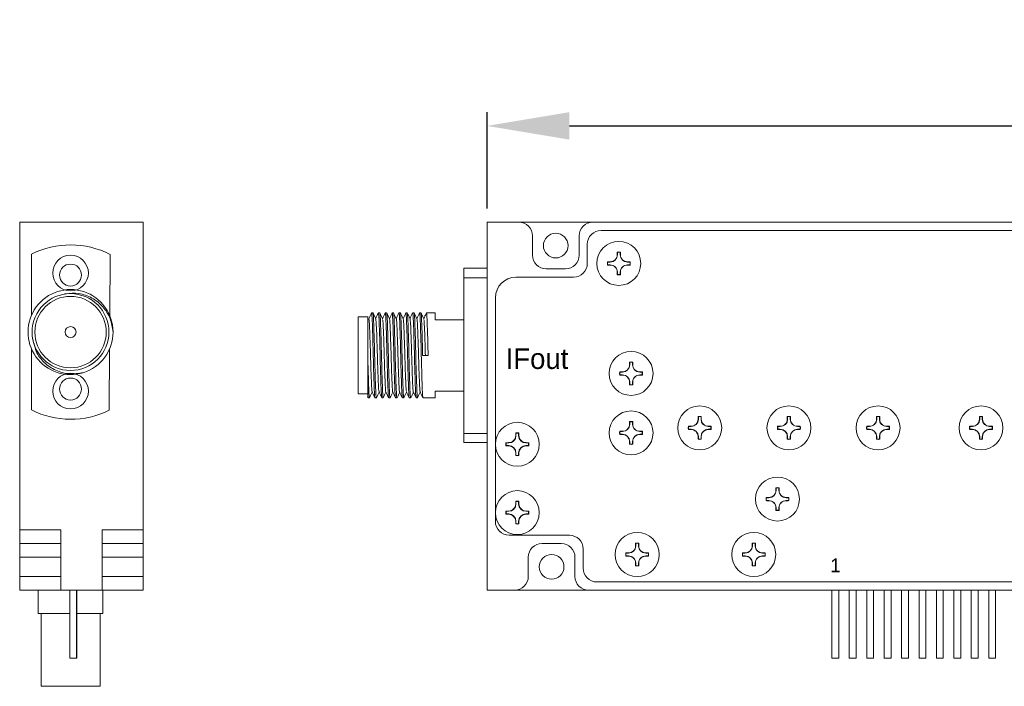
# Model space of a CAD drawing. Header units: millimetres. Extents: x 10 to 887, y 6 to 303.
# Tile 3 of 17: x 110 to 182, y 130 to 179. Entities that reach past the tile are written whole.
import ezdxf

# ---------------------------------------------------------------- set-up
doc = ezdxf.new("R2010")
doc.units = ezdxf.units.MM
doc.header["$PDSIZE"] = -1
doc.dimstyles.new('ISO-25', dxfattribs={"dimtxt": 2.5, "dimasz": 2.5, "dimexe": 1.25, "dimexo": 0.625, "dimtad": 1, "dimtxsty": 'Standard', "dimcen": 2.5, "dimadec": 0, "dimazin": 0, "dimtfac": 1, "dimtmove": 0, "dimatfit": 3, "dimfxl": 1, "dimarcsym": 0})

# ---------------------------------------------------------------- blocks, each defined once
blk = doc.blocks.new('*D69')
at = {"color": 0, "lineweight": -2, "transparency": 16777216}
for p, q in [((144.557, 164.793), (144.557, 171.81)), ((267.957, 164.793), (267.957, 171.81)), ((150.551, 170.82), (261.963, 170.82))]:
    blk.add_line(p, q, dxfattribs=at)
at = {"color": 0, "transparency": 16777216}
for points in [[(150.551, 171.819), (150.551, 169.821), (144.557, 170.82)], [(261.963, 171.819), (261.963, 169.821), (267.957, 170.82)]]:
    blk.add_solid(points, dxfattribs=at)
at = {"layer": 'Defpoints', "color": 0, "transparency": 16777216}
for p in [(267.957, 170.82), (144.557, 163.802), (267.957, 163.802)]:
    blk.add_point(p, dxfattribs=at)
at = {"color": 0, "transparency": 16777216, "insert": (206.257, 174.387), "char_height": 6.35, "attachment_point": 5}
blk.add_mtext('{\\H0.55118x;123,40}', dxfattribs=at)
blk = doc.blocks.new('68u549ch')
at = {"linetype": 'Continuous', "lineweight": 15}
for p, q in [((2339.549, 1488.483), (2339.549, 1488.303)), ((2339.743, 1488.483), (2339.743, 1488.303)), ((2338.835, 1487.769), (2339.018, 1487.77)), ((2338.835, 1487.575), (2339.018, 1487.574)), ((2340.457, 1487.769), (2340.274, 1487.77)), ((2340.457, 1487.575), (2340.274, 1487.574)), ((2339.549, 1486.861), (2339.549, 1487.041)), ((2339.743, 1486.861), (2339.743, 1487.041))]:
    blk.add_line(p, q, dxfattribs=at)
at = {"linetype": 'Continuous', "lineweight": 15, "flags": 128}
for points in [[(2339.532, 1488.499), (2339.531, 1488.475), (2339.531, 1488.45), (2339.531, 1488.426), (2339.531, 1488.401), (2339.53, 1488.377), (2339.53, 1488.352), (2339.53, 1488.328), (2339.53, 1488.303)], [(2339.761, 1488.499), (2339.761, 1488.475), (2339.761, 1488.45), (2339.762, 1488.426), (2339.762, 1488.401), (2339.762, 1488.377), (2339.762, 1488.352), (2339.763, 1488.328), (2339.763, 1488.303)], [(2338.82, 1487.787), (2338.844, 1487.787), (2338.869, 1487.787), (2338.894, 1487.788), (2338.918, 1487.788), (2338.943, 1487.789), (2338.968, 1487.789), (2338.993, 1487.789), (2339.018, 1487.79)], [(2340.473, 1487.787), (2340.448, 1487.787), (2340.424, 1487.787), (2340.399, 1487.788), (2340.374, 1487.788), (2340.349, 1487.789), (2340.324, 1487.789), (2340.299, 1487.789), (2340.274, 1487.79)], [(2338.82, 1487.558), (2338.844, 1487.557), (2338.869, 1487.557), (2338.894, 1487.556), (2338.918, 1487.556), (2338.943, 1487.556), (2338.968, 1487.555), (2338.993, 1487.555), (2339.018, 1487.555)], [(2339.532, 1486.845), (2339.531, 1486.87), (2339.531, 1486.894), (2339.531, 1486.918), (2339.531, 1486.943), (2339.53, 1486.967), (2339.53, 1486.992), (2339.53, 1487.017), (2339.53, 1487.041)], [(2339.761, 1486.845), (2339.761, 1486.87), (2339.761, 1486.894), (2339.762, 1486.918), (2339.762, 1486.943), (2339.762, 1486.967), (2339.762, 1486.992), (2339.763, 1487.017), (2339.763, 1487.041)], [(2340.473, 1487.558), (2340.448, 1487.557), (2340.424, 1487.557), (2340.399, 1487.556), (2340.374, 1487.556), (2340.349, 1487.556), (2340.324, 1487.555), (2340.299, 1487.555), (2340.274, 1487.555)]]:
    blk.add_lwpolyline(points, dxfattribs=at)
at = {"linetype": 'Continuous', "lineweight": 15}
blk.add_circle((2339.646, 1487.672), 1.6, dxfattribs=at)
for centre, radius, start, end in [((2339.016, 1488.303), 0.533, 270.2329, 0), ((2339.646, 1487.672), 0.835, 82.11271, 97.88729), ((2339.646, 1487.672), 0.817, 83.19224, 96.80776), ((2340.276, 1488.303), 0.533, 180, 269.7671), ((2339.646, 1487.672), 0.835, 172.10895, 187.89105), ((2339.646, 1487.672), 0.817, 173.18394, 186.81606), ((2339.016, 1487.041), 0.533, 0, 89.7671), ((2340.276, 1487.041), 0.533, 90.2329, 180), ((2339.646, 1487.672), 0.817, 353.18394, 6.81606), ((2339.646, 1487.672), 0.835, 352.10895, 7.89105), ((2339.646, 1487.672), 0.817, 263.19224, 276.80776), ((2339.646, 1487.672), 0.835, 262.11271, 277.88729)]:
    blk.add_arc(centre, radius, start, end, dxfattribs=at)
for points in [[(2339.53, 1488.303), (2339.528, 1488.171), (2339.474, 1488.038), (2339.284, 1487.847), (2339.15, 1487.791), (2339.018, 1487.79)], [(2339.763, 1488.303), (2339.764, 1488.171), (2339.819, 1488.038), (2340.009, 1487.847), (2340.142, 1487.791), (2340.274, 1487.79)], [(2339.53, 1487.041), (2339.528, 1487.173), (2339.474, 1487.306), (2339.284, 1487.497), (2339.15, 1487.553), (2339.018, 1487.555)], [(2340.274, 1487.555), (2340.142, 1487.553), (2340.009, 1487.498), (2339.819, 1487.307), (2339.764, 1487.173), (2339.763, 1487.041)]]:
    blk.add_open_spline(points, degree=3, knots=[0, 0, 0, 0, 0.5, 0.5, 1, 1, 1, 1], dxfattribs=at)
for points in [[(2339.549, 1488.483), (2339.543, 1488.488), (2339.538, 1488.494), (2339.532, 1488.499)], [(2339.743, 1488.483), (2339.749, 1488.488), (2339.755, 1488.494), (2339.761, 1488.499)], [(2338.835, 1487.769), (2338.83, 1487.775), (2338.825, 1487.781), (2338.82, 1487.787)], [(2338.835, 1487.575), (2338.83, 1487.569), (2338.825, 1487.563), (2338.82, 1487.558)], [(2340.457, 1487.769), (2340.462, 1487.775), (2340.468, 1487.781), (2340.473, 1487.787)], [(2340.457, 1487.575), (2340.462, 1487.569), (2340.468, 1487.563), (2340.473, 1487.558)], [(2339.549, 1486.861), (2339.543, 1486.856), (2339.538, 1486.851), (2339.532, 1486.845)], [(2339.743, 1486.861), (2339.749, 1486.856), (2339.755, 1486.851), (2339.761, 1486.845)]]:
    blk.add_open_spline(points, degree=3, dxfattribs=at)

msp = doc.modelspace()

# ---------------------------------------------------------------- linework, layer by layer
at = {"color": 7, "linetype": 'Continuous', "lineweight": 15}
for p, q in [((110.488, 141.402), (110.488, 163.802)), ((119.488, 163.802), (110.488, 163.802)), ((119.488, 141.402), (119.488, 163.802)), ((146.857, 163.802), (144.557, 163.802)), ((144.557, 163.802), (144.557, 137.002)), ((146.857, 163.802), (152.257, 163.802)), ((190.357, 163.802), (152.257, 163.802)), ((189.757, 163.202), (152.857, 163.202)), ((147.857, 162.802), (147.857, 161.402)), ((151.257, 161.402), (151.257, 162.802)), ((151.857, 162.202), (151.857, 160.802)), ((111.344, 161.477), (111.344, 157.022)), ((117.054, 157), (117.088, 161.455)), ((144.557, 160.452), (142.857, 160.452)), ((142.857, 159.755), (142.857, 160.452)), ((148.857, 160.402), (150.257, 160.402)), ((142.857, 155.3), (142.857, 159.755)), ((142.857, 159.755), (144.557, 159.755)), ((150.857, 159.802), (146.657, 159.802)), ((145.157, 158.302), (145.157, 147.678)), ((145.157, 158.302), (145.157, 142.002)), ((136.232, 157.202), (136.132, 157.202)), ((136.732, 157.202), (136.632, 157.202)), ((137.232, 157.202), (137.132, 157.202)), ((137.732, 157.202), (137.632, 157.202)), ((138.232, 157.202), (138.132, 157.202)), ((138.732, 157.202), (138.632, 157.202)), ((139.232, 157.202), (139.132, 157.202)), ((139.732, 157.202), (139.632, 157.202)), ((140.779, 157.202), (140.132, 157.202)), ((140.779, 156.702), (140.779, 157.202)), ((135.857, 156.902), (135.157, 156.902)), ((135.157, 156.902), (135.157, 151.302)), ((142.857, 156.702), (140.779, 156.702)), ((111.478, 155.197), (111.426, 155.386)), ((142.857, 152.861), (142.857, 155.3)), ((111.344, 154.583), (111.344, 150.128)), ((117.001, 150.106), (117.035, 154.561)), ((135.857, 151.145), (135.857, 154.102)), ((140.257, 154.102), (139.857, 154.102)), ((142.857, 148.406), (142.857, 152.861)), ((140.779, 151.502), (142.857, 151.502)), ((140.779, 151.002), (140.779, 151.502)), ((135.157, 151.302), (135.857, 151.302)), ((135.882, 151.002), (135.982, 151.002)), ((136.382, 151.002), (136.482, 151.002)), ((136.882, 151.002), (136.982, 151.002)), ((137.382, 151.002), (137.482, 151.002)), ((137.882, 151.002), (137.982, 151.002)), ((138.382, 151.002), (138.482, 151.002)), ((138.882, 151.002), (138.982, 151.002)), ((139.382, 151.002), (139.482, 151.002)), ((139.882, 151.002), (140.779, 151.002)), ((144.557, 148.406), (142.857, 148.406)), ((142.857, 147.752), (142.857, 148.406)), ((142.857, 147.752), (144.557, 147.752)), ((145.157, 147.678), (145.157, 147.581)), ((145.157, 147.581), (145.157, 142.701)), ((145.157, 142.701), (145.157, 142.604)), ((145.157, 142.604), (145.157, 142.002)), ((113.488, 141.402), (110.488, 141.402)), ((110.488, 141.402), (110.488, 140.402)), ((113.488, 137.002), (113.488, 141.402)), ((116.488, 137.002), (116.488, 141.402)), ((116.488, 141.402), (119.488, 141.402)), ((119.488, 140.402), (119.488, 141.402)), ((146.157, 141.002), (150.557, 141.002)), ((113.488, 140.402), (110.488, 140.402)), ((110.488, 140.402), (110.488, 139.402)), ((116.488, 140.402), (119.488, 140.402)), ((119.488, 139.402), (119.488, 140.402)), ((149.957, 140.402), (148.557, 140.402)), ((151.557, 140.002), (151.557, 138.602)), ((113.488, 139.402), (110.488, 139.402)), ((110.488, 139.402), (110.488, 138.002)), ((116.488, 139.402), (119.488, 139.402)), ((119.488, 138.002), (119.488, 139.402)), ((147.557, 139.402), (147.557, 138.002)), ((150.957, 138.002), (150.957, 139.402)), ((113.488, 138.002), (110.488, 138.002)), ((110.488, 138.002), (110.488, 137.002)), ((116.488, 138.002), (119.488, 138.002)), ((119.488, 137.002), (119.488, 138.002)), ((152.557, 137.602), (202.066, 137.602)), ((113.488, 137.002), (110.488, 137.002)), ((111.844, 135.302), (111.844, 137.002)), ((116.488, 137.002), (113.488, 137.002)), ((114.134, 137.002), (114.134, 132.052)), ((114.137, 137.002), (114.137, 132.052)), ((114.138, 137.002), (114.138, 132.052)), ((114.638, 132.052), (114.638, 137.002)), ((114.639, 132.052), (114.639, 137.002)), ((114.643, 132.052), (114.643, 137.002)), ((116.488, 137.002), (119.488, 137.002)), ((116.544, 135.302), (116.544, 137.002)), ((144.557, 137.002), (146.557, 137.002)), ((146.557, 137.002), (151.957, 137.002)), ((151.957, 137.002), (202.666, 137.002)), ((169.68, 137.002), (169.68, 132.052)), ((170.18, 132.052), (170.18, 137.002)), ((170.945, 137.002), (170.945, 132.052)), ((171.454, 132.052), (171.454, 137.002)), ((172.22, 137.002), (172.22, 132.052)), ((172.72, 132.052), (172.72, 137.002)), ((173.489, 137.002), (173.489, 132.052)), ((173.991, 132.052), (173.991, 137.002)), ((174.76, 137.002), (174.76, 132.052)), ((175.26, 132.052), (175.26, 137.002)), ((176.032, 137.002), (176.032, 132.052)), ((176.528, 132.052), (176.528, 137.002)), ((177.3, 137.002), (177.3, 132.052)), ((177.8, 132.052), (177.8, 137.002)), ((178.57, 137.002), (178.57, 132.052)), ((179.07, 132.052), (179.07, 137.002)), ((179.84, 137.002), (179.84, 132.052)), ((180.34, 132.052), (180.34, 137.002)), ((181.11, 137.002), (181.11, 132.052)), ((181.61, 132.052), (181.61, 137.002)), ((114.138, 135.302), (111.844, 135.302)), ((112.044, 135.302), (112.044, 130.002)), ((116.544, 135.302), (114.638, 135.302)), ((116.344, 130.002), (116.344, 135.302)), ((114.138, 132.052), (114.134, 132.052)), ((114.138, 132.052), (114.137, 132.052)), ((114.388, 132.052), (114.138, 132.052)), ((114.638, 132.052), (114.388, 132.052)), ((114.639, 132.052), (114.638, 132.052)), ((114.643, 132.052), (114.638, 132.052)), ((170.18, 132.052), (169.68, 132.052)), ((171.454, 132.052), (170.945, 132.052)), ((172.72, 132.052), (172.22, 132.052)), ((173.991, 132.052), (173.489, 132.052)), ((175.26, 132.052), (174.76, 132.052)), ((176.528, 132.052), (176.032, 132.052)), ((177.8, 132.052), (177.3, 132.052)), ((179.07, 132.052), (178.57, 132.052)), ((180.34, 132.052), (179.84, 132.052)), ((181.61, 132.052), (181.11, 132.052)), ((116.344, 130.002), (112.044, 130.002))]:
    msp.add_line(p, q, dxfattribs=at)
for centre, radius in [((149.557, 162.102), 0.9), ((114.194, 160.102), 1.3), ((114.194, 159.952), 0.8), ((114.194, 155.802), 2.8), ((114.194, 155.802), 2.6), ((114.194, 155.802), 0.4), ((114.194, 151.502), 1.3), ((114.194, 151.652), 0.8), ((149.257, 138.702), 0.9)]:
    msp.add_circle(centre, radius, dxfattribs=at)
for centre, radius, start, end in [((146.857, 162.802), 1, 0, 90), ((152.257, 162.802), 1, 90, 180), ((152.857, 162.202), 1, 90, 180), ((114.194, 155.802), 6.35, 62.89387, 116.66793), ((148.857, 161.402), 1, 180, 270), ((150.257, 161.402), 1, 270, 360), ((150.857, 160.802), 1, 270, 0), ((146.657, 158.302), 1.5, 90, 180), ((114.194, 155.802), 3.1, 359.99992, 287.45756), ((114.194, 155.802), 3.1, 287.4576, 0), ((114.194, 155.802), 6.35, 243.33207, 296.22974), ((146.157, 142.002), 1, 180, 270), ((150.557, 140.002), 1, 0, 90), ((148.557, 139.402), 1, 90, 180), ((149.957, 139.402), 1, 0, 90), ((152.557, 138.602), 1, 180, 270), ((146.557, 138.002), 1, 270, 0), ((151.957, 138.002), 1, 180, 270)]:
    msp.add_arc(centre, radius, start, end, dxfattribs=at)
for points, knots in [([(117.294, 155.802), (117.244, 156.139), (117.144, 156.811), (116.581, 157.683), (115.784, 158.329), (114.826, 158.66), (114.117, 158.649), (113.768, 158.572), (113.731, 158.564)], [0, 0, 0, 0, 0.197643, 0.395293, 0.592724, 0.790518, 0.977596, 1, 1, 1, 1]), ([(136.127, 157.197), (136.094, 157.125), (136.027, 156.98), (135.96, 156.836), (135.926, 156.764)], [0, 0, 0, 0, 0.5000606, 1, 1, 1, 1]), ([(136.382, 151.042), (136.379, 151.031), (136.366, 150.989), (136.345, 151.278), (136.321, 151.878), (136.292, 152.752), (136.27, 153.54), (136.251, 154.341), (136.231, 155.148), (136.202, 156.079), (136.176, 156.773), (136.154, 157.166), (136.138, 157.164), (136.132, 157.163)], [0, 0, 0, 0, 0.037003, 0.144417, 0.251821, 0.359222, 0.466634, 0.5, 0.607393, 0.714786, 0.8222, 0.929602, 1, 1, 1, 1]), ([(136.482, 151.042), (136.479, 151.031), (136.466, 150.989), (136.445, 151.278), (136.421, 151.878), (136.392, 152.752), (136.37, 153.54), (136.351, 154.341), (136.331, 155.148), (136.302, 156.079), (136.276, 156.773), (136.254, 157.166), (136.238, 157.164), (136.232, 157.163)], [0, 0, 0, 0, 0.037003, 0.144417, 0.251821, 0.359222, 0.466634, 0.5, 0.607393, 0.714786, 0.8222, 0.929602, 1, 1, 1, 1]), ([(136.439, 156.76), (136.405, 156.833), (136.338, 156.979), (136.271, 157.124), (136.237, 157.197)], [0, 0, 0, 0, 0.499608, 1, 1, 1, 1]), ([(136.627, 157.197), (136.594, 157.125), (136.529, 156.985), (136.464, 156.844), (136.432, 156.776)], [0, 0, 0, 0, 0.514192, 1, 1, 1, 1]), ([(136.882, 151.042), (136.879, 151.031), (136.866, 150.989), (136.845, 151.278), (136.821, 151.878), (136.792, 152.752), (136.77, 153.54), (136.751, 154.341), (136.731, 155.148), (136.702, 156.079), (136.676, 156.773), (136.654, 157.166), (136.638, 157.164), (136.632, 157.163)], [0, 0, 0, 0, 0.037003, 0.144417, 0.251821, 0.359222, 0.466634, 0.5, 0.607393, 0.714786, 0.8222, 0.929602, 1, 1, 1, 1]), ([(136.982, 151.042), (136.979, 151.031), (136.966, 150.989), (136.945, 151.278), (136.921, 151.878), (136.892, 152.752), (136.87, 153.54), (136.851, 154.341), (136.831, 155.148), (136.802, 156.079), (136.776, 156.773), (136.754, 157.166), (136.738, 157.164), (136.732, 157.163)], [0, 0, 0, 0, 0.037003, 0.144417, 0.251821, 0.359222, 0.466634, 0.5, 0.607393, 0.714786, 0.8222, 0.929602, 1, 1, 1, 1]), ([(136.936, 156.767), (136.903, 156.839), (136.836, 156.982), (136.77, 157.126), (136.737, 157.197)], [0, 0, 0, 0, 0.4998796, 1, 1, 1, 1]), ([(137.127, 157.197), (137.094, 157.125), (137.029, 156.985), (136.964, 156.844), (136.932, 156.776)], [0, 0, 0, 0, 0.5135703, 1, 1, 1, 1]), ([(137.382, 151.042), (137.379, 151.031), (137.366, 150.989), (137.345, 151.278), (137.321, 151.878), (137.292, 152.752), (137.27, 153.54), (137.251, 154.341), (137.231, 155.148), (137.202, 156.079), (137.176, 156.773), (137.154, 157.166), (137.138, 157.164), (137.132, 157.163)], [0, 0, 0, 0, 0.037003, 0.144417, 0.251821, 0.359222, 0.466634, 0.5, 0.607393, 0.714786, 0.8222, 0.929602, 1, 1, 1, 1]), ([(137.482, 151.042), (137.479, 151.031), (137.466, 150.989), (137.445, 151.278), (137.421, 151.878), (137.392, 152.752), (137.37, 153.54), (137.351, 154.341), (137.331, 155.148), (137.302, 156.079), (137.276, 156.773), (137.254, 157.166), (137.238, 157.164), (137.232, 157.163)], [0, 0, 0, 0, 0.037003, 0.144417, 0.251821, 0.359222, 0.466634, 0.5, 0.607393, 0.714786, 0.8222, 0.929602, 1, 1, 1, 1]), ([(137.439, 156.76), (137.405, 156.833), (137.338, 156.979), (137.27, 157.125), (137.237, 157.198)], [0, 0, 0, 0, 0.499362, 1, 1, 1, 1]), ([(137.627, 157.197), (137.594, 157.125), (137.529, 156.984), (137.464, 156.844), (137.432, 156.776)], [0, 0, 0, 0, 0.514489, 1, 1, 1, 1]), ([(137.882, 151.042), (137.879, 151.031), (137.866, 150.989), (137.845, 151.278), (137.821, 151.878), (137.792, 152.752), (137.77, 153.54), (137.751, 154.341), (137.731, 155.148), (137.702, 156.079), (137.676, 156.773), (137.654, 157.166), (137.638, 157.164), (137.632, 157.163)], [0, 0, 0, 0, 0.037003, 0.144417, 0.251821, 0.359222, 0.466634, 0.5, 0.607393, 0.714786, 0.8222, 0.929602, 1, 1, 1, 1]), ([(137.982, 151.042), (137.979, 151.031), (137.966, 150.989), (137.945, 151.278), (137.921, 151.878), (137.892, 152.752), (137.87, 153.54), (137.851, 154.341), (137.831, 155.148), (137.802, 156.079), (137.776, 156.773), (137.754, 157.166), (137.738, 157.164), (137.732, 157.163)], [0, 0, 0, 0, 0.037003, 0.144417, 0.251821, 0.359222, 0.466634, 0.5, 0.607393, 0.714786, 0.8222, 0.929602, 1, 1, 1, 1]), ([(137.937, 156.766), (137.903, 156.838), (137.837, 156.982), (137.77, 157.126), (137.737, 157.198)], [0, 0, 0, 0, 0.499991, 1, 1, 1, 1]), ([(138.128, 157.198), (138.094, 157.125), (138.029, 156.985), (137.964, 156.844), (137.932, 156.776)], [0, 0, 0, 0, 0.513512, 1, 1, 1, 1]), ([(138.382, 151.042), (138.379, 151.031), (138.366, 150.989), (138.345, 151.278), (138.321, 151.878), (138.292, 152.752), (138.27, 153.54), (138.251, 154.341), (138.231, 155.148), (138.202, 156.079), (138.176, 156.773), (138.154, 157.166), (138.138, 157.164), (138.132, 157.163)], [0, 0, 0, 0, 0.037003, 0.144417, 0.251821, 0.359222, 0.466634, 0.5, 0.607393, 0.714786, 0.8222, 0.929602, 1, 1, 1, 1]), ([(138.482, 151.042), (138.479, 151.031), (138.466, 150.989), (138.445, 151.278), (138.421, 151.878), (138.392, 152.752), (138.37, 153.54), (138.351, 154.341), (138.331, 155.148), (138.302, 156.079), (138.276, 156.773), (138.254, 157.166), (138.238, 157.164), (138.232, 157.163)], [0, 0, 0, 0, 0.037003, 0.144417, 0.251821, 0.359222, 0.466634, 0.5, 0.607393, 0.714786, 0.8222, 0.929602, 1, 1, 1, 1]), ([(138.438, 156.764), (138.404, 156.836), (138.337, 156.98), (138.27, 157.125), (138.237, 157.197)], [0, 0, 0, 0, 0.499877, 1, 1, 1, 1]), ([(138.627, 157.197), (138.594, 157.124), (138.529, 156.984), (138.464, 156.844), (138.432, 156.776)], [0, 0, 0, 0, 0.514998, 1, 1, 1, 1]), ([(138.882, 151.042), (138.879, 151.031), (138.866, 150.989), (138.845, 151.278), (138.821, 151.878), (138.792, 152.752), (138.77, 153.54), (138.751, 154.341), (138.731, 155.148), (138.702, 156.079), (138.676, 156.773), (138.654, 157.166), (138.638, 157.164), (138.632, 157.163)], [0, 0, 0, 0, 0.037003, 0.144417, 0.251821, 0.359222, 0.466634, 0.5, 0.607393, 0.714786, 0.8222, 0.929602, 1, 1, 1, 1]), ([(138.982, 151.042), (138.979, 151.031), (138.966, 150.989), (138.945, 151.278), (138.921, 151.878), (138.892, 152.752), (138.87, 153.54), (138.851, 154.341), (138.831, 155.148), (138.802, 156.079), (138.776, 156.773), (138.754, 157.166), (138.738, 157.164), (138.732, 157.163)], [0, 0, 0, 0, 0.037003, 0.144417, 0.251821, 0.359222, 0.466634, 0.5, 0.607393, 0.714786, 0.8222, 0.929602, 1, 1, 1, 1]), ([(138.938, 156.763), (138.905, 156.835), (138.838, 156.98), (138.771, 157.125), (138.737, 157.197)], [0, 0, 0, 0, 0.499875, 1, 1, 1, 1]), ([(139.128, 157.198), (139.094, 157.126), (139.029, 156.985), (138.964, 156.844), (138.932, 156.776)], [0, 0, 0, 0, 0.513466, 1, 1, 1, 1]), ([(139.382, 151.042), (139.379, 151.031), (139.366, 150.989), (139.345, 151.278), (139.321, 151.878), (139.292, 152.752), (139.27, 153.54), (139.251, 154.341), (139.231, 155.148), (139.202, 156.079), (139.176, 156.773), (139.154, 157.166), (139.138, 157.164), (139.132, 157.163)], [0, 0, 0, 0, 0.037003, 0.144417, 0.251821, 0.359222, 0.466634, 0.5, 0.607393, 0.714786, 0.8222, 0.929602, 1, 1, 1, 1]), ([(139.482, 151.042), (139.479, 151.031), (139.466, 150.989), (139.445, 151.278), (139.421, 151.878), (139.392, 152.752), (139.37, 153.54), (139.351, 154.341), (139.331, 155.148), (139.302, 156.079), (139.276, 156.773), (139.254, 157.166), (139.238, 157.164), (139.232, 157.163)], [0, 0, 0, 0, 0.037003, 0.144417, 0.251821, 0.359222, 0.466634, 0.5, 0.607393, 0.714786, 0.8222, 0.929602, 1, 1, 1, 1]), ([(139.436, 156.767), (139.403, 156.838), (139.337, 156.982), (139.27, 157.125), (139.237, 157.197)], [0, 0, 0, 0, 0.4999181, 1, 1, 1, 1]), ([(139.627, 157.197), (139.594, 157.124), (139.529, 156.984), (139.464, 156.844), (139.432, 156.776)], [0, 0, 0, 0, 0.514911, 1, 1, 1, 1]), ([(139.882, 151.042), (139.879, 151.031), (139.866, 150.989), (139.845, 151.278), (139.821, 151.878), (139.792, 152.752), (139.77, 153.54), (139.751, 154.341), (139.731, 155.148), (139.702, 156.079), (139.676, 156.773), (139.654, 157.166), (139.638, 157.164), (139.632, 157.163)], [0, 0, 0, 0, 0.037003, 0.144417, 0.251821, 0.359222, 0.466634, 0.5, 0.607393, 0.714786, 0.8222, 0.929602, 1, 1, 1, 1]), ([(139.857, 154.102), (139.849, 154.451), (139.831, 155.148), (139.802, 156.079), (139.776, 156.773), (139.754, 157.166), (139.738, 157.164), (139.732, 157.163)], [0, 0, 0, 0, 0.214787, 0.429572, 0.6444, 0.859205, 1, 1, 1, 1]), ([(139.939, 156.76), (139.905, 156.833), (139.838, 156.979), (139.771, 157.124), (139.737, 157.197)], [0, 0, 0, 0, 0.4995972, 1, 1, 1, 1]), ([(140.128, 157.198), (140.094, 157.126), (140.029, 156.985), (139.964, 156.844), (139.932, 156.776)], [0, 0, 0, 0, 0.5133007, 1, 1, 1, 1]), ([(140.257, 154.102), (140.249, 154.451), (140.231, 155.148), (140.202, 156.078), (140.176, 156.775), (140.153, 157.182), (140.135, 157.175), (140.128, 157.171)], [0, 0, 0, 0, 0.207682, 0.415362, 0.623084, 0.830782, 1, 1, 1, 1]), ([(135.857, 154.102), (135.857, 154.439), (135.857, 155.111), (135.857, 155.983), (135.857, 156.629), (135.857, 156.96), (135.857, 156.949), (135.857, 156.872), (135.857, 156.864)], [0, 0, 0, 0, 0.197642, 0.395291, 0.592722, 0.790517, 0.977596, 1, 1, 1, 1]), ([(135.926, 156.761), (135.936, 156.754), (135.954, 156.741), (135.978, 156.357), (136.004, 155.75), (136.033, 154.954), (136.058, 154.069), (136.083, 153.189), (136.112, 152.4), (136.138, 151.817), (136.158, 151.49), (136.172, 151.482), (136.176, 151.479)], [0, 0, 0, 0, 0.105746, 0.208973, 0.314293, 0.421887, 0.525872, 0.630302, 0.737931, 0.842857, 0.946396, 1, 1, 1, 1]), ([(136.438, 156.749), (136.449, 156.682), (136.472, 156.543), (136.505, 155.735), (136.543, 154.644), (136.575, 153.428), (136.613, 152.365), (136.644, 151.614), (136.667, 151.515), (136.677, 151.468)], [0, 0, 0, 0, 0.138618, 0.284147, 0.433301, 0.577082, 0.726538, 0.871265, 1, 1, 1, 1]), ([(136.935, 156.724), (136.945, 156.697), (136.964, 156.644), (136.988, 156.131), (137.016, 155.444), (137.044, 154.598), (137.067, 153.705), (137.095, 152.852), (137.123, 152.129), (137.147, 151.653), (137.165, 151.426), (137.175, 151.451), (137.176, 151.453)], [0, 0, 0, 0, 0.116478, 0.223203, 0.33432, 0.445285, 0.551959, 0.662524, 0.773933, 0.880889, 0.99075, 1, 1, 1, 1]), ([(137.439, 156.759), (137.448, 156.709), (137.466, 156.609), (137.489, 156.112), (137.517, 155.414), (137.545, 154.566), (137.568, 153.671), (137.596, 152.823), (137.624, 152.106), (137.648, 151.64), (137.666, 151.42), (137.676, 151.448), (137.677, 151.45)], [0, 0, 0, 0, 0.109592, 0.217446, 0.329781, 0.44173, 0.549453, 0.661267, 0.773701, 0.881631, 0.992769, 1, 1, 1, 1]), ([(137.937, 156.753), (137.938, 156.756), (137.948, 156.786), (137.966, 156.566), (137.99, 156.098), (138.018, 155.382), (138.046, 154.533), (138.069, 153.638), (138.097, 152.793), (138.125, 152.083), (138.149, 151.628), (138.167, 151.414), (138.176, 151.443), (138.176, 151.443)], [0, 0, 0, 0, 0.009828, 0.120365, 0.227712, 0.339538, 0.450747, 0.557888, 0.669231, 0.78096, 0.88823, 0.998935, 1, 1, 1, 1]), ([(138.438, 156.751), (138.439, 156.753), (138.449, 156.779), (138.467, 156.552), (138.491, 156.076), (138.519, 155.352), (138.547, 154.5), (138.57, 153.606), (138.598, 152.761), (138.626, 152.074), (138.649, 151.568), (138.668, 151.515), (138.677, 151.489)], [0, 0, 0, 0, 0.009768, 0.120244, 0.2278, 0.339834, 0.451019, 0.558291, 0.669878, 0.781618, 0.888942, 1, 1, 1, 1]), ([(138.937, 156.732), (138.948, 156.685), (138.97, 156.586), (139.001, 155.84), (139.039, 154.777), (139.071, 153.561), (139.109, 152.469), (139.142, 151.654), (139.166, 151.514), (139.177, 151.445)], [0, 0, 0, 0, 0.125625, 0.270049, 0.419194, 0.562674, 0.711517, 0.856744, 1, 1, 1, 1]), ([(139.436, 156.729), (139.441, 156.726), (139.456, 156.719), (139.476, 156.388), (139.502, 155.804), (139.531, 155.016), (139.556, 154.135), (139.581, 153.251), (139.61, 152.453), (139.636, 151.852), (139.657, 151.502), (139.671, 151.484), (139.677, 151.477)], [0, 0, 0, 0, 0.061768, 0.16929, 0.278254, 0.390024, 0.498472, 0.606459, 0.718193, 0.827566, 0.934764, 1, 1, 1, 1]), ([(139.939, 156.723), (139.943, 156.719), (139.957, 156.704), (139.977, 156.37), (140.003, 155.778), (140.032, 154.985), (140.049, 154.393), (140.057, 154.102)], [0, 0, 0, 0, 0.113061, 0.331195, 0.553028, 0.780112, 1, 1, 1, 1]), ([(115.124, 152.845), (114.785, 152.793), (114.106, 152.69), (113.091, 152.973), (112.25, 153.548), (111.696, 154.254), (111.584, 154.769), (111.543, 154.959)], [0, 0, 0, 0, 0.220462, 0.440927, 0.661461, 0.874907, 1, 1, 1, 1]), ([(135.982, 151.042), (135.979, 151.031), (135.966, 150.989), (135.945, 151.278), (135.921, 151.878), (135.892, 152.752), (135.87, 153.54), (135.86, 153.995), (135.857, 154.102)], [0, 0, 0, 0, 0.074006, 0.288833, 0.503642, 0.718444, 0.933269, 1, 1, 1, 1]), ([(135.987, 151.007), (136.02, 151.08), (136.085, 151.22), (136.151, 151.361), (136.182, 151.429)], [0, 0, 0, 0, 0.517654, 1, 1, 1, 1]), ([(136.176, 151.441), (136.21, 151.369), (136.277, 151.225), (136.344, 151.08), (136.377, 151.008)], [0, 0, 0, 0, 0.499943, 1, 1, 1, 1]), ([(136.487, 151.007), (136.52, 151.079), (136.585, 151.22), (136.65, 151.36), (136.682, 151.429)], [0, 0, 0, 0, 0.513433, 1, 1, 1, 1]), ([(136.677, 151.44), (136.71, 151.368), (136.777, 151.223), (136.844, 151.079), (136.878, 151.007)], [0, 0, 0, 0, 0.499936, 1, 1, 1, 1]), ([(136.987, 151.008), (137.02, 151.08), (137.085, 151.22), (137.15, 151.36), (137.182, 151.429)], [0, 0, 0, 0, 0.51266, 1, 1, 1, 1]), ([(137.176, 151.441), (137.21, 151.369), (137.277, 151.225), (137.344, 151.08), (137.377, 151.008)], [0, 0, 0, 0, 0.4999443, 1, 1, 1, 1]), ([(137.487, 151.008), (137.521, 151.081), (137.586, 151.221), (137.651, 151.361), (137.682, 151.429)], [0, 0, 0, 0, 0.5173246, 1, 1, 1, 1]), ([(137.677, 151.44), (137.71, 151.368), (137.777, 151.224), (137.844, 151.079), (137.878, 151.007)], [0, 0, 0, 0, 0.499935, 1, 1, 1, 1]), ([(137.987, 151.008), (138.02, 151.079), (138.085, 151.22), (138.15, 151.36), (138.182, 151.429)], [0, 0, 0, 0, 0.510196, 1, 1, 1, 1]), ([(138.176, 151.441), (138.21, 151.369), (138.277, 151.225), (138.344, 151.08), (138.377, 151.008)], [0, 0, 0, 0, 0.499947, 1, 1, 1, 1]), ([(138.487, 151.007), (138.521, 151.08), (138.586, 151.22), (138.651, 151.361), (138.682, 151.429)], [0, 0, 0, 0, 0.519494, 1, 1, 1, 1]), ([(138.677, 151.44), (138.71, 151.368), (138.777, 151.224), (138.844, 151.079), (138.877, 151.007)], [0, 0, 0, 0, 0.4999428, 1, 1, 1, 1]), ([(138.987, 151.007), (139.02, 151.079), (139.085, 151.219), (139.15, 151.36), (139.182, 151.429)], [0, 0, 0, 0, 0.510691, 1, 1, 1, 1]), ([(139.176, 151.441), (139.21, 151.369), (139.277, 151.224), (139.344, 151.08), (139.377, 151.008)], [0, 0, 0, 0, 0.4999457, 1, 1, 1, 1]), ([(139.487, 151.007), (139.52, 151.08), (139.585, 151.22), (139.651, 151.361), (139.682, 151.429)], [0, 0, 0, 0, 0.517417, 1, 1, 1, 1]), ([(139.676, 151.441), (139.71, 151.368), (139.777, 151.224), (139.844, 151.08), (139.877, 151.007)], [0, 0, 0, 0, 0.499945, 1, 1, 1, 1]), ([(135.882, 151.042), (135.879, 151.03), (135.87, 150.998), (135.862, 151.089), (135.857, 151.145)], [0, 0, 0, 0, 0.381085, 1, 1, 1, 1])]:
    msp.add_open_spline(points, degree=3, knots=knots, dxfattribs=at)

# ---------------------------------------------------------------- block references
for p in [(-2185.493, -1326.87), (-2184.597, -1334.884), (-2184.597, -1339.213), (-2179.597, -1338.848), (-2173.097, -1338.848), (-2166.597, -1338.848), (-2159.097, -1338.848), (-2192.89, -1340.042), (-2173.929, -1344.034), (-2192.89, -1345.02), (-2184.156, -1348.07), (-2175.656, -1348.07)]:
    msp.add_blockref('68u549ch', p)

# ---------------------------------------------------------------- texts
at = {"insert": (145.904, 154.616), "char_height": 1.5, "attachment_point": 1}
msp.add_mtext_dynamic_manual_height_columns('IFout', width=18.86297, gutter_width=31.75, heights=[0], dxfattribs=at)
at = {"insert": (169.365, 139.313), "char_height": 1, "width": 0.81346, "attachment_point": 1}
msp.add_mtext('\\pi0.20282;1', dxfattribs=at)

# ---------------------------------------------------------------- dimensions: what is measured, and where the dimension line sits
dim = msp.add_linear_dim(base=(267.957, 170.82), p1=(144.557, 163.802), p2=(267.957, 163.802), text='{\\H0.55118x;<>}', dimstyle='ISO-25', override={"dimtxt": 6.35, "dimasz": 5.9944, "dimexe": 0.9906, "dimexo": 0.9906, "dimgap": 1.524, "dimtih": 1, "dimtoh": 1, "dimzin": 0, "dimadec": 2, "dimtzin": 0})
dim.commit()
dim.dimension.update_dxf_attribs({"geometry": '*D69', "text_midpoint": (206.257, 170.82), "dimtype": 160})

doc.saveas('drawing.dxf')
